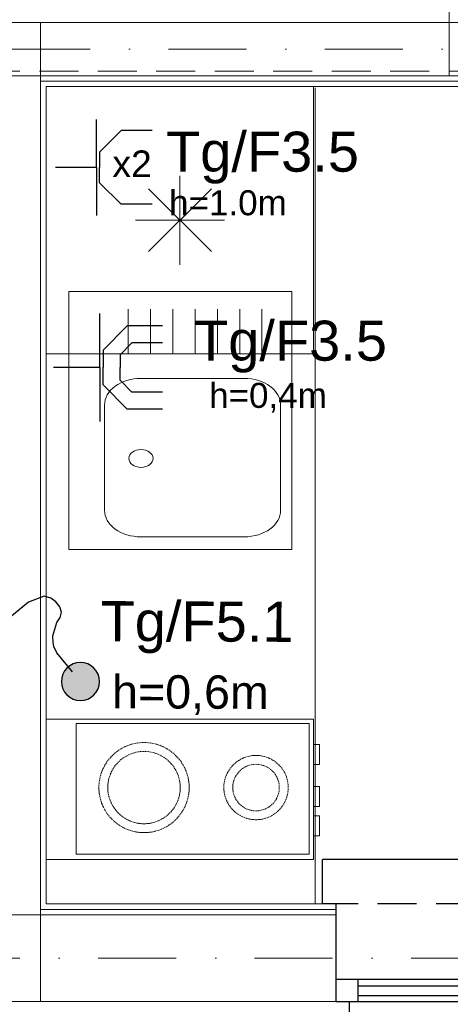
# Model space of a CAD drawing. Header units: inches. Extents: x 45159 to 108059, y -33626 to -17950.
# Tile 12 of 38: x 50133 to 50230, y -18811 to -18590. Entities that reach past the tile are written whole.
import ezdxf
from ezdxf.enums import TextEntityAlignment as Align

# ---------------------------------------------------------------- set-up
doc = ezdxf.new("R2010")
doc.units = ezdxf.units.IN
doc.header["$MEASUREMENT"] = 0
for name, pattern in [('DASHDOT', [1, 0.5, -0.25, 0, -0.25]), ('DASHED2', [0.375, 0.25, -0.125]), ('HIDDEN', [0.375, 0.25, -0.125])]:
    doc.linetypes.add(name, pattern=pattern)
for name, color, linetype, lineweight in [('A11-kuchnia', 7, 'Continuous', 13), ('E-opisy', 240, 'Continuous', 25), ('p--dach', 7, 'Continuous', 30), ('p--meble wyp.', 251, 'Continuous', 0), ('p--osie konstr', 7, 'DASHDOT', 15), ('p--płyta GK', 251, 'Continuous', 0), ('p--ściana szkielet', 251, 'Continuous', 0)]:
    doc.layers.add(name, color=color, linetype=linetype, lineweight=lineweight)
doc.layers.add('AA_KOMINY.W+_Nr_Pióra__152', color=7, linetype='Continuous', lineweight=5, true_color=0x40cfff)
for name, color, linetype in [('E_gniazda', 240, 'Continuous'), ('E_LAMPY', 240, 'Continuous'), ('p--okna', 251, 'Continuous')]:
    doc.layers.add(name, color=color, linetype=linetype)
doc.styles.add('Arial', font='arial.ttf', dxfattribs={"width": 0.75})
doc.styles.add('GENERATED_STYLE_2', font='arial.ttf')

# ---------------------------------------------------------------- blocks, each defined once
blk = doc.blocks.new('FRIDGE_65_86')
at = {"color": 0, "linetype": 'Continuous'}
for p, q in [((0.6, 0.6), (0, 0.6)), ((0, 0.6), (0, 0)), ((0.6, 0), (0.6, 0.6)), ((0.3, 0.2), (0.3, 0.4)), ((0.229289, 0.229289), (0.370711, 0.370711)), ((0.229289, 0.370711), (0.370711, 0.229289)), ((0.2, 0.3), (0.4, 0.3)), ((0, 0), (0.6, 0))]:
    blk.add_line(p, q, dxfattribs=at)
blk = doc.blocks.new('kuchenka_16')
for points in [[(0, 0), (31.55, 0), (31.55, -60), (0, -60)], [(1, -6.74), (30.35, -6.74), (30.35, -59), (1, -59)], [(5.7, -60), (10.19, -60), (10.19, -61.31), (5.7, -61.31)], [(15.11, -60), (19.61, -60), (19.61, -61.31), (15.11, -61.31)], [(21.75, -60), (26.24, -60), (26.24, -61.31), (21.75, -61.31)]]:
    blk.add_lwpolyline(points, close=True)
at = {"linetype": 'DASHED2'}
for centre, radius in [((15.38, -21.95), 10.13), ((15.38, -21.95), 8.13), ((15.38, -47.09), 7.23), ((15.38, -47.09), 5.23)]:
    blk.add_circle(centre, radius, dxfattribs=at)
blk = doc.blocks.new('okno-110-szalówka')
at = {"linetype": 'Continuous', "ltscale": 35}
for p, q in [((0, 45.75), (110, 45.75)), ((-3, -10), (113, -10))]:
    blk.add_line(p, q, dxfattribs=at)
for p, q in [((0, 45.75), (0, 39.75)), ((110, 39.75), (110, 45.75)), ((3, 39.75), (3, 21.95)), ((107, 21.95), (107, 39.75)), ((5, 21.95), (0, 21.95)), ((0, 21.95), (0, 16.95)), ((0, 21.95), (0, 0)), ((105, 21.95), (5, 21.95)), ((5, 16.95), (5, 21.95)), ((5, 20.61), (105, 20.61)), ((110, 21.95), (105, 21.95)), ((105, 21.95), (105, 16.95)), ((110, 0), (110, 21.95)), ((110, 16.95), (110, 21.95)), ((5, 18.45), (105, 18.45)), ((0, 16.95), (5, 16.95)), ((5, 16.95), (105, 16.95)), ((105, 16.95), (110, 16.95)), ((-3, 0), (-3, -10)), ((0, 0), (-3, 0)), ((110, 0), (113, 0)), ((113, 0), (113, -10))]:
    blk.add_line(p, q)
at = {"linetype": 'HIDDEN', "ltscale": 35}
for p, q in [((0, 39.75), (110, 39.75)), ((0, 0), (110, 0))]:
    blk.add_line(p, q, dxfattribs=at)
blk = doc.blocks.new('stojak wieszak')
for p, q in [((-0.66, 2.03), (5.74, 20.18)), ((6.18, 20.4), (6.88, 20.18)), ((6.18, 20.4), (6.88, 20.18)), ((7.11, 19.74), (1.72, 1.26)), ((-17.49, 12.18), (-17.07, 12.78)), ((-17.07, 12.78), (-17.49, 12.18)), ((-2.13, -0.01), (-17.42, 11.69)), ((-16.58, 12.86), (-0.66, 2.03)), ((1.72, 1.26), (20.97, 0.78)), ((21.31, 0.43), (21.32, -0.3)), ((21.31, 0.43), (21.32, -0.3)), ((-17.36, -11.79), (-2.13, -0.01)), ((-0.65, -2.03), (-16.51, -12.96)), ((5.85, -20.15), (-0.65, -2.03)), ((20.97, -0.66), (1.73, -1.25)), ((1.73, -1.25), (7.22, -19.7)), ((-16.99, -12.87), (-17.42, -12.28)), ((-17.42, -12.28), (-16.99, -12.87)), ((6.99, -20.14), (6.3, -20.37)), ((6.99, -20.14), (6.3, -20.37))]:
    blk.add_line(p, q)
blk.add_circle((0, 0), 2.13)
for centre, start, end in [((6.07, 20.06), 72.1621, 160.5763), ((6.77, 19.84), 343.748, 72.1621), ((-17.21, 11.98), 144.1621, 232.5763), ((-16.78, 12.57), 55.748, 144.1621), ((20.96, 0.42), 0.1621, 88.5763), ((20.96, -0.31), 271.748, 0.1621), ((-17.14, -12.07), 127.748, 216.1621), ((-16.71, -12.66), 216.1621, 304.5763), ((6.88, -19.8), 288.1621, 16.5763), ((6.19, -20.03), 199.748, 288.1621)]:
    blk.add_arc(centre, 0.355, start, end)
blk = doc.blocks.new('SPLINE_10', base_point=(16648.91, -8782.46))
at = {"lineweight": 30, "true_color": 0xf50000}
h = blk.add_hatch(color=1, dxfattribs=at)
h.dxf.hatch_style = 1
h.paths.add_polyline_path([(16574.2, -8575.14, 1), (16553.82, -8575.14, 1)])
at = {"color": 1, "lineweight": 30, "true_color": 0xf50000}
blk.add_circle((16564.01, -8575.14), 10.19, dxfattribs=at)
at = {"layer": 'AA_KOMINY.W+_Nr_Pióra__152', "color": 1, "lineweight": 30, "true_color": 0xf50000, "flags": 128}
for points in [[(16568.73, -8507.47), (16563.94, -8503.18), (16562.46, -8499.8), (16562.08, -8495.23), (16562.08, -8473.3)], [(16568.58, -8524.69), (16574.28, -8524.69), (16580.11, -8523.81), (16583.16, -8522.45), (16585.95, -8519.99), (16586.54, -8518.3), (16586.6, -8515.19), (16585.63, -8513.18), (16582.51, -8511.62), (16574.14, -8508.98), (16568.73, -8507.47)], [(16553.59, -8542.86), (16550.61, -8541.84), (16548.23, -8540.13), (16546.98, -8537.42), (16546.98, -8533.86), (16547.83, -8530.69), (16549.88, -8527.59), (16558.29, -8524.69)], [(16558.29, -8524.69), (16568.58, -8524.69)], [(16564.01, -8568.48), (16564.01, -8555.3), (16563, -8551.75), (16561.94, -8549.85), (16559.84, -8546.96), (16553.59, -8542.86)]]:
    blk.add_lwpolyline(points, dxfattribs=at)
blk = doc.blocks.new('gn-1f')
at = {"layer": 'E_gniazda', "lineweight": 30}
for p, q in [((5465750.2434, 5917242.2776), (5465750.2434, 5917242.4824)), ((5465750.2434, 5917242.2776), (5465750.0034, 5917242.2776)), ((5465750.0592, 5917242.1555), (5465750.1665, 5917242.2623)), ((5465750.1665, 5917242.2623), (5465750.2434, 5917242.2623)), ((5465750.2434, 5917242.2776), (5465750.4834, 5917242.2776)), ((5465750.3202, 5917242.2623), (5465750.2434, 5917242.2623)), ((5465750.4276, 5917242.1555), (5465750.3202, 5917242.2623)), ((5465750.0592, 5917241.9997), (5465750.0592, 5917242.1555)), ((5465750.4276, 5917241.9997), (5465750.4276, 5917242.1555))]:
    blk.add_line(p, q, dxfattribs=at)
at = {"layer": 'E_gniazda', "color": 7, "style": 'Arial'}
blk.add_attdef('fazy', (5465750.6128, 5917242.1351), '', height=0.125, dxfattribs=at)
for tag, p in [('PRAD', (5465750.2366, 5917241.9258)), ('OBWÓD', (5465750.207, 5917241.7325))]:
    blk.add_attdef(tag, text='', height=0.125, dxfattribs=at).set_placement(p, align=Align.MIDDLE)
blk = doc.blocks.new('zlew-58x50')
at = {"color": 0, "linetype": 'Continuous'}
for p, q in [((8.87, -8), (32.47, -8)), ((2.87, -39.36), (2.87, -16.16)), ((38.47, -39.36), (38.47, -16.16)), ((8.87, -47.52), (32.47, -47.52))]:
    blk.add_line(p, q, dxfattribs=at)
at = {"ltscale": 8}
for p, q in [((44.02, -13.33), (54.02, -13.33)), ((44.02, -18.33), (54.02, -18.33)), ((44.02, -23.33), (54.02, -23.33)), ((44.02, -28.33), (54.02, -28.33)), ((44.02, -33.33), (54.02, -33.33)), ((44.02, -38.33), (54.02, -38.33)), ((44.02, -43.33), (54.02, -43.33))]:
    blk.add_line(p, q, dxfattribs=at)
blk.add_lwpolyline([(0, -50), (58, -50), (58, 0), (0, 0)], close=True, dxfattribs=at)
at = {"color": 0, "linetype": 'Continuous', "extrusion": (0, 0, -1)}
for centre, start_param, end_param in [((8.87, -16.16), 1.570796, 3.141593), ((8.87, -39.36), 0, 1.570796)]:
    blk.add_ellipse(centre, major_axis=(0, -8.16), ratio=0.735294, start_param=start_param, end_param=end_param, dxfattribs=at)
at = {"color": 0, "linetype": 'Continuous'}
for centre, start_param, end_param in [((32.47, -16.16), 1.570796, 3.141593), ((32.47, -39.36), 0, 1.570796)]:
    blk.add_ellipse(centre, major_axis=(0, -8.16), ratio=0.735294, start_param=start_param, end_param=end_param, dxfattribs=at)
at = {"color": 0, "linetype": 'Continuous', "extrusion": (0, 0, -1)}
blk.add_ellipse((20.49, -16.16), major_axis=(0, -2.72), ratio=0.735294, dxfattribs=at)
blk = doc.blocks.new('gniazdo-ip')
at = {"layer": 'E_gniazda', "lineweight": 30}
for p, q in [((8098.5835, 2764.6608), (8098.5835, 2764.4856)), ((8098.6679, 2764.6608), (8098.6679, 2764.5089)), ((8098.9136, 2764.6608), (8098.9136, 2764.5089)), ((8098.998, 2764.6608), (8098.998, 2764.4856)), ((8098.6679, 2764.5089), (8098.7274, 2764.4498)), ((8098.9136, 2764.5089), (8098.8541, 2764.4498)), ((8098.5835, 2764.4856), (8098.7043, 2764.3654)), ((8098.7274, 2764.4498), (8098.7907, 2764.4498)), ((8098.8541, 2764.4498), (8098.7907, 2764.4498)), ((8098.998, 2764.4856), (8098.8772, 2764.3654)), ((8098.7907, 2764.3482), (8098.5207, 2764.3482)), ((8098.7043, 2764.3654), (8098.7907, 2764.3654)), ((8098.8772, 2764.3654), (8098.7907, 2764.3654)), ((8098.7907, 2764.3482), (8098.7907, 2764.1178)), ((8098.7907, 2764.3482), (8099.0607, 2764.3482))]:
    blk.add_line(p, q, dxfattribs=at)
at = {"color": 7, "style": 'Arial'}
for tag, p in [('OBWÓD', (8098.7577, 2765.2194)), ('PRAD', (8098.7907, 2764.9588))]:
    blk.add_attdef(tag, text='', height=0.1875, dxfattribs=at).set_placement(p, align=Align.MIDDLE)
blk.add_attdef('fazy', (8099.3307, 2713.7907), '', height=0.1875, dxfattribs=at)

msp = doc.modelspace()

# ---------------------------------------------------------------- linework, layer by layer
at = {"layer": 'A11-kuchnia', "linetype": 'Continuous', "ltscale": 35}
msp.add_line((50199.68, -18788.51), (50199.68, -18605.11), dxfattribs=at)
at = {"layer": 'p--dach', "linetype": 'HIDDEN', "lineweight": 20, "ltscale": 35}
msp.add_line((50776.51, -18601.41), (49656.29, -18601.41), dxfattribs=at)
at = {"layer": 'p--osie konstr', "linetype": 'DASHDOT', "ltscale": 35}
for p, q in [((50780.95, -18596.41), (49696.75, -18596.41)), ((50379.08, -18800.71), (49946.1, -18800.71))]:
    msp.add_line(p, q, dxfattribs=at)
at = {"layer": 'p--płyta GK', "ltscale": 35}
for p, q in [((50138.05, -18603.61), (50264, -18603.61)), ((50139.3, -18788.51), (50139.3, -18604.86)), ((50139.3, -18604.86), (50264, -18604.86)), ((50204.3, -18788.51), (50139.3, -18788.51)), ((50204.3, -18789.76), (50138.05, -18789.76))]:
    msp.add_line(p, q, dxfattribs=at)
at = {"layer": 'p--ściana szkielet', "ltscale": 35}
for p, q in [((50229.75, -18602.41), (50229.75, -18562.96)), ((50264, -18590.41), (50105, -18590.41)), ((50138.05, -18810.46), (50138.05, -18590.41)), ((50264, -18602.41), (50105, -18602.41)), ((50204.3, -18790.96), (50106.8, -18790.96)), ((50207.3, -18810.46), (50106.8, -18810.46))]:
    msp.add_line(p, q, dxfattribs=at)
msp.add_lwpolyline([(50204.3, -18788.51), (50204.3, -18810.46), (50207.3, -18810.46), (50207.3, -18828.26)], dxfattribs=at)

# ---------------------------------------------------------------- block references
at = {"layer": 'A11-kuchnia', "linetype": 'Continuous', "ltscale": 35, "xscale": -100, "yscale": 100, "zscale": 100, "rotation": 270}
msp.add_blockref('FRIDGE_65_86', (50139.3, -18664.86), dxfattribs=at)
at = {"layer": 'A11-kuchnia', "linetype": 'Continuous', "ltscale": 35, "rotation": 90}
msp.add_blockref('zlew-58x50', (50144.39, -18708.89), dxfattribs=at)
at = {"layer": 'A11-kuchnia', "linetype": 'Continuous', "ltscale": 35, "xscale": -1, "rotation": 89.99999999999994}
msp.add_blockref('kuchenka_16', (50139.3, -18746.98), dxfattribs=at)
at = {"layer": 'E_gniazda'}
ref = msp.add_blockref('gn-1f', (266326053.08, -245977383.96), dxfattribs=dict(at, xscale=45.00000000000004, yscale=45.00000000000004, zscale=45.00000000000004, rotation=89.99999999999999))
ref.add_attrib('OBWÓD', 'Tg/F3.5', dxfattribs={"layer": '0', "color": 7, "height": 9, "style": 'Arial'}).set_placement((50209.5, -18623.97), align=Align.RIGHT)
ref.add_attrib('PRAD', 'h=1.0m', dxfattribs={"layer": '0', "color": 7, "height": 5.625, "style": 'Arial'}).set_placement((50180.08, -18630.84), align=Align.MIDDLE)
ref = msp.add_blockref('gniazdo-ip', (-74244.37, -383113.55), dxfattribs=dict(at, xscale=-45.00000000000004, yscale=45.00000000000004, zscale=45.00000000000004, rotation=270))
ref.add_attrib('PRAD', 'h=0,4m', dxfattribs={"layer": '0', "color": 7, "height": 5.625, "style": 'Arial'}).set_placement((50189.07, -18674.6), align=Align.MIDDLE)
ref.add_attrib('OBWÓD', 'Tg/F3.5', dxfattribs={"layer": '0', "color": 7, "height": 9, "style": 'Arial'}).set_placement((50215.78, -18666.44), align=Align.RIGHT)
at = {"layer": 'E_LAMPY', "linetype": 'Continuous', "xscale": -0.4200000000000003, "yscale": 0.4200000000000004, "zscale": 0.4200000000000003, "rotation": 39.62132203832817}
msp.add_blockref('SPLINE_10', (50175.04, -18828.34), dxfattribs=at)
at = {"layer": 'p--meble wyp.', "linetype": 'Continuous', "lineweight": 5, "rotation": 18.42791700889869}
msp.add_blockref('stojak wieszak', (50182.29, -18568.01), dxfattribs=at)
at = {"layer": 'p--okna', "linetype": 'Continuous', "rotation": 180}
msp.add_blockref('okno-110-szalówka', (50314.3, -18788.51), dxfattribs=at)

# ---------------------------------------------------------------- texts
at = {"layer": 'E-opisy', "linetype": 'Continuous', "attachment_point": 1, "rotation": 359.7673, "style": 'GENERATED_STYLE_2'}
for s, insert, char_height in [('x2', (50154.16, -18619.17), 5.991), ('Tg/F5.1', (50151.51, -18720.45), 9), ('h=0,6m', (50154.09, -18737.06), 7.489)]:
    msp.add_mtext(s, dxfattribs=dict(at, insert=insert, char_height=char_height))

doc.saveas('drawing.dxf')
